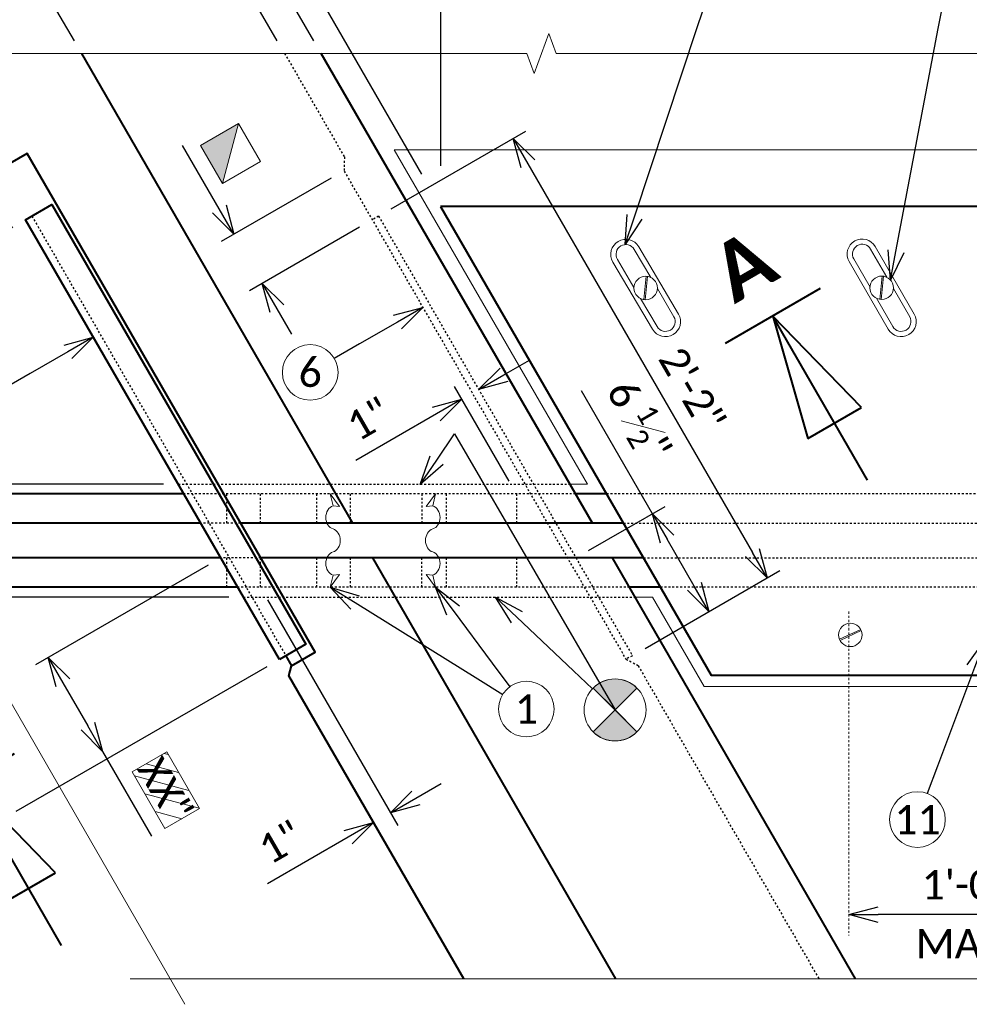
# Model space of a CAD drawing. Header units: metres. Extents: x -138 to 797, y -50 to 519.
# Tile 166 of 256: x -88 to -39, y 361 to 412. Entities that reach past the tile are written whole.
import ezdxf
from ezdxf import colors
from ezdxf.entities.mleader import LeaderData, LeaderLine
from ezdxf.enums import TextEntityAlignment as Align
from ezdxf.math import Vec2, Vec3

# ---------------------------------------------------------------- set-up
doc = ezdxf.new("R2010")
doc.units = ezdxf.units.M
doc.header["$MEASUREMENT"] = 0
doc.linetypes.add('Wisdot2', pattern=[0.125, 0.0625, -0.0625])
doc.linetypes.add('Wisdot4', pattern=[0.28125, 0.125, -0.0625, 0.03125, -0.0625])
for name, color, linetype, lineweight in [('B_ANNO', 7, 'Continuous', 18), ('B_ANNO_BREAK', 7, 'Continuous', 18), ('B_ANNO_DIM', 7, 'Continuous', 18), ('B_ANNO_SYMB', 7, 'Continuous', 18), ('B_ANNO_TEXT', 7, 'Continuous', 18), ('B_CNTR', 1, 'Wisdot4', 18), ('B_DETAIL', 7, 'Continuous', 18), ('B_DETAIL_HIDDEN', 7, 'Wisdot2', 25), ('B_DETAIL_OBJ', 7, 'Continuous', 40)]:
    doc.layers.add(name, color=color, linetype=linetype, lineweight=lineweight)
doc.layers.add('B_ANNO_DESIGN_NOTES', color=1, linetype='Continuous', lineweight=18, true_color=0xff0000)
doc.styles.add('Annotative', font='calibri.ttf', dxfattribs={"height": 0.0625})
doc.styles.get("Standard").update_dxf_attribs({"font": 'calibri.ttf'})
doc.styles.add('Title', font='calibrib.ttf', dxfattribs={"height": 0.125})
doc.dimstyles.new('Annotative', dxfattribs={"dimscale": 0, "dimtxt": 0.0625, "dimasz": 0.0625, "dimexe": 0.03125, "dimexo": 0.03125, "dimgap": 0.03125, "dimtad": 1, "dimdec": 3, "dimzin": 3, "dimdsep": 46, "dimlunit": 4, "dimtxsty": 'Standard', "dimblk": 'OPEN30', "dimcen": 0.03125, "dimaunit": 1, "dimadec": 0, "dimazin": 3, "dimtfac": 0.75, "dimtdec": 3, "dimtofl": 0, "dimtmove": 0, "dimatfit": 3, "dimldrblk": 'OPEN30', "dimfxl": 1, "dimtfill": 1, "dimfrac": 1, "dimtolj": 1, "dimtzin": 0, "dimarcsym": 0})

# ---------------------------------------------------------------- blocks, each defined once
blk = doc.blocks.new('_Open30')
at = {"color": 0, "linetype": 'ByBlock', "lineweight": -2}
for p, q in [((-1, 0.268), (0, 0)), ((0, 0), (-1, -0.268)), ((0, 0), (-1, 0))]:
    blk.add_line(p, q, dxfattribs=at)
blk = doc.blocks.new('*D749')
at = {"layer": 'B_ANNO_DIM', "color": 0, "lineweight": -2, "transparency": 16777216}
for p, q in [((39.852, 143.773), (33.008, 155.627)), ((25.477, 150.412), (32.084, 154.227)), ((27.578, 143.773), (23.803, 150.312))]:
    blk.add_line(p, q, dxfattribs=at)
at = {"layer": 'Defpoints', "color": 0, "transparency": 16777216}
for p in [(33.383, 154.977), (27.953, 143.124), (40.227, 143.124)]:
    blk.add_point(p, dxfattribs=at)
at = {"layer": 'B_ANNO_DIM', "color": 0, "lineweight": -2, "transparency": 16777216, "xscale": 1.5, "yscale": 1.5, "zscale": 1.5}
for p, rotation in [((33.383, 154.977), 29.99999999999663), ((24.178, 149.662), 209.9999999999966)]:
    blk.add_blockref('_Open30', p, dxfattribs=dict(at, rotation=rotation))
at = {"layer": 'B_ANNO_DIM', "color": 0, "transparency": 16777216, "insert": (27.828, 153.97), "char_height": 1.5, "attachment_point": 5, "rotation": 30, "bg_fill": 3, "box_fill_scale": 1.25, "bg_fill_color": 256, "bg_fill_true_color": 13158600, "bg_fill_transparency": 0}
blk.add_mtext('\\A1;10{\\H0.75x;\\S5#8;}"', dxfattribs=at)
blk = doc.blocks.new('joint seal - plan at sidewalk')
at = {"layer": 'B_DETAIL'}
for p, q in [((0.336, 1.743), (-0.144, 2.386)), ((-0.144, 2.386), (0, 1.772)), ((0, 1.772), (0.336, 1.743)), ((0.336, -1.742), (-0.144, -2.385)), ((-0.144, -2.385), (0, -1.771)), ((0, -1.771), (0.336, -1.742))]:
    blk.add_line(p, q, dxfattribs=at)
for centre, major_axis in [((0.115, 1.181), (0, -0.607)), ((-0.113, 0.001), (0, 0.607)), ((0.115, -1.18), (0, -0.607))]:
    blk.add_ellipse(centre, major_axis=major_axis, ratio=0.8, start_param=3.377909, end_param=6.046869, dxfattribs=at)
blk = doc.blocks.new('*D5722')
at = {"layer": 'B_ANNO_DIM', "color": 0, "lineweight": -2, "transparency": 16777216}
for p, q in [((34.999, 135.162), (33.124, 138.409)), ((40.736, 136.742), (35.1, 133.488)), ((42.189, 134.226), (36.552, 130.972)), ((37.952, 130.048), (38.702, 128.749))]:
    blk.add_line(p, q, dxfattribs=at)
at = {"layer": 'Defpoints', "color": 0, "transparency": 16777216}
for p in [(41.385, 137.117), (42.838, 134.601), (37.202, 131.347)]:
    blk.add_point(p, dxfattribs=at)
at = {"layer": 'B_ANNO_DIM', "color": 0, "lineweight": -2, "transparency": 16777216, "xscale": 1.5, "yscale": 1.5, "zscale": 1.5}
for p, rotation in [((35.749, 133.863), 299.9999999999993), ((37.202, 131.347), 119.9999999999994)]:
    blk.add_blockref('_Open30', p, dxfattribs=dict(at, rotation=rotation))
blk = doc.blocks.new('*D5788')
at = {"layer": 'B_ANNO_DIM', "color": 0, "lineweight": -2, "transparency": 16777216}
for p, q in [((24.43, 134.226), (2.053, 121.307)), ((3.452, 120.383), (14.952, 100.464)), ((37.43, 111.709), (24.577, 104.288)), ((22.154, 102.89), (15.053, 98.79))]:
    blk.add_line(p, q, dxfattribs=at)
at = {"layer": 'Defpoints', "color": 0, "transparency": 16777216}
for p in [(25.079, 134.601), (38.079, 112.084), (15.702, 99.165)]:
    blk.add_point(p, dxfattribs=at)
at = {"layer": 'B_ANNO_DIM', "color": 0, "lineweight": -2, "transparency": 16777216, "xscale": 1.5, "yscale": 1.5, "zscale": 1.5}
for p, rotation in [((2.702, 121.682), 119.9999999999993), ((15.702, 99.165), 299.9999999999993)]:
    blk.add_blockref('_Open30', p, dxfattribs=dict(at, rotation=rotation))
at = {"layer": 'B_ANNO_DIM', "color": 0, "transparency": 16777216, "insert": (10.508, 111.177), "char_height": 1.5, "attachment_point": 5, "rotation": 300, "bg_fill": 3, "box_fill_scale": 1.25, "bg_fill_color": 256, "bg_fill_true_color": 13158600, "bg_fill_transparency": 0}
blk.add_mtext('\\A1;2\'-2"', dxfattribs=at)
blk = doc.blocks.new('*U64')
at = {"layer": 'B_ANNO', "lineweight": 40}
for p, q in [((-1.404, -1.5), (1.404, -1.5)), ((-0.79125, -4.665), (0, -1.5)), ((0, -6.353), (0, -1.5)), ((0, -1.5), (0.79125, -4.665)), ((0.79125, -4.665), (-0.79125, -4.665))]:
    blk.add_line(p, q, dxfattribs=at)
at = {"style": 'Title'}
blk.add_attdef('A', text='', height=1.5, dxfattribs=at).set_placement((0, 0), align=Align.MIDDLE_CENTER)
blk = doc.blocks.new('*D5815')
at = {"layer": 'B_ANNO_DIM', "color": 0, "lineweight": -2, "transparency": 16777216}
for p, q in [((34.431, 116.903), (25.594, 111.801)), ((26.994, 110.877), (28.268, 108.67)), ((29.018, 107.371), (31.53, 103.02))]:
    blk.add_line(p, q, dxfattribs=at)
at = {"layer": 'Defpoints', "color": 0, "transparency": 16777216}
for p in [(35.081, 117.278), (29.018, 107.371), (29.018, 107.371)]:
    blk.add_point(p, dxfattribs=at)
at = {"layer": 'B_ANNO_DIM', "color": 0, "lineweight": -2, "transparency": 16777216, "xscale": 1.5, "yscale": 1.5, "zscale": 1.5}
for p, rotation in [((26.244, 112.176), 119.9999999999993), ((29.018, 107.371), 299.9999999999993)]:
    blk.add_blockref('_Open30', p, dxfattribs=dict(at, rotation=rotation))
blk = doc.blocks.new('*D5805')
at = {"layer": 'B_ANNO_DIM', "color": 0, "lineweight": -2, "transparency": 16777216}
blk.add_line((77.754, 99.011), (68.754, 99.011), dxfattribs=at)
at = {"layer": 'Defpoints', "color": 0, "transparency": 16777216}
for p in [(67.254, 99.011), (67.254, 99.011), (79.254, 99.011)]:
    blk.add_point(p, dxfattribs=at)
at = {"layer": 'B_ANNO_DIM', "color": 0, "lineweight": -2, "transparency": 16777216, "xscale": 1.5, "yscale": 1.5, "zscale": 1.5, "rotation": 180}
blk.add_blockref('_Open30', (67.254, 99.011), dxfattribs=at)
at = {"layer": 'B_ANNO_DIM', "color": 0, "lineweight": -2, "transparency": 16777216, "xscale": 1.5, "yscale": 1.5, "zscale": 1.5}
blk.add_blockref('_Open30', (79.254, 99.011), dxfattribs=at)
at = {"layer": 'B_ANNO_DIM', "color": 0, "transparency": 16777216, "char_height": 1.5, "attachment_point": 5, "bg_fill": 3, "box_fill_scale": 1.25, "bg_fill_color": 256, "bg_fill_true_color": 13158600, "bg_fill_transparency": 0}
for s, insert in [('\\A1;1\'-0"', (73.254, 100.529)), ('\\A1;MAX.', (73.254, 97.506))]:
    blk.add_mtext(s, dxfattribs=dict(at, insert=insert))
blk = doc.blocks.new('*D5652')
at = {"layer": 'B_ANNO_DIM', "color": 0, "lineweight": -2, "transparency": 16777216}
for p, q in [((13.135, 122.561), (13.135, 124.061)), ((32.147, 121.061), (12.385, 121.061)), ((15.677, 119.061), (12.385, 119.061)), ((13.135, 117.561), (13.135, 112.726))]:
    blk.add_line(p, q, dxfattribs=at)
at = {"layer": 'Defpoints', "color": 0, "transparency": 16777216}
for p in [(32.897, 121.061), (13.135, 119.061), (16.427, 119.061)]:
    blk.add_point(p, dxfattribs=at)
at = {"layer": 'B_ANNO_DIM', "color": 0, "lineweight": -2, "transparency": 16777216, "xscale": 1.5, "yscale": 1.5, "zscale": 1.5}
for p, rotation in [((13.135, 121.061), 270), ((13.135, 119.061), 90)]:
    blk.add_blockref('_Open30', p, dxfattribs=dict(at, rotation=rotation))
at = {"layer": 'B_ANNO_DIM', "color": 0, "transparency": 16777216, "insert": (11.627, 114.393), "char_height": 1.5, "attachment_point": 5, "rotation": 90, "bg_fill": 3, "box_fill_scale": 1.25, "bg_fill_color": 256, "bg_fill_true_color": 13158600, "bg_fill_transparency": 0}
blk.add_mtext('\\A1;2"', dxfattribs=at)
blk = doc.blocks.new('*D5637')
at = {"layer": 'B_ANNO_DIM', "color": 0, "lineweight": -2, "transparency": 16777216}
for p, q in [((16.427, 118.778), (16.427, 120.278)), ((19.292, 117.278), (15.677, 117.278)), ((35.485, 115.278), (15.677, 115.278)), ((16.427, 113.778), (16.427, 108.943))]:
    blk.add_line(p, q, dxfattribs=at)
at = {"layer": 'Defpoints', "color": 0, "transparency": 16777216}
for p in [(16.427, 117.278), (20.042, 117.278), (36.235, 115.278)]:
    blk.add_point(p, dxfattribs=at)
at = {"layer": 'B_ANNO_DIM', "color": 0, "lineweight": -2, "transparency": 16777216, "xscale": 1.5, "yscale": 1.5, "zscale": 1.5}
for p, rotation in [((16.427, 117.278), 270), ((16.427, 115.278), 90)]:
    blk.add_blockref('_Open30', p, dxfattribs=dict(at, rotation=rotation))
at = {"layer": 'B_ANNO_DIM', "color": 0, "transparency": 16777216, "insert": (14.92, 110.61), "char_height": 1.5, "attachment_point": 5, "rotation": 90, "bg_fill": 3, "box_fill_scale": 1.25, "bg_fill_color": 256, "bg_fill_true_color": 13158600, "bg_fill_transparency": 0}
blk.add_mtext('\\A1;2"', dxfattribs=at)
blk = doc.blocks.new('*D5651')
at = {"layer": 'B_ANNO_DIM', "color": 0, "lineweight": -2, "transparency": 16777216}
for p, q in [((46.343, 137.374), (46.343, 151.691)), ((108.044, 136.031), (108.044, 151.691)), ((106.544, 150.941), (47.843, 150.941))]:
    blk.add_line(p, q, dxfattribs=at)
at = {"layer": 'Defpoints', "color": 0, "transparency": 16777216}
for p in [(46.343, 150.941), (46.343, 136.624), (108.044, 135.281)]:
    blk.add_point(p, dxfattribs=at)
at = {"layer": 'B_ANNO_DIM', "color": 0, "lineweight": -2, "transparency": 16777216, "xscale": 1.5, "yscale": 1.5, "zscale": 1.5, "rotation": 180}
blk.add_blockref('_Open30', (46.343, 150.941), dxfattribs=at)
at = {"layer": 'B_ANNO_DIM', "color": 0, "lineweight": -2, "transparency": 16777216, "xscale": 1.5, "yscale": 1.5, "zscale": 1.5}
blk.add_blockref('_Open30', (108.044, 150.941), dxfattribs=at)
blk = doc.blocks.new('*D5711')
at = {"layer": 'B_ANNO_DIM', "color": 0, "lineweight": -2, "transparency": 16777216}
for p, q in [((39.594, 149.97), (43.792, 152.393)), ((45.386, 136.938), (37.92, 149.869)), ((37.975, 143.773), (35.322, 148.369)), ((34.398, 146.97), (33.099, 146.22))]:
    blk.add_line(p, q, dxfattribs=at)
at = {"layer": 'Defpoints', "color": 0, "transparency": 16777216}
for p in [(38.295, 149.22), (38.35, 143.124), (45.761, 136.288)]:
    blk.add_point(p, dxfattribs=at)
at = {"layer": 'B_ANNO_DIM', "color": 0, "lineweight": -2, "transparency": 16777216, "xscale": 1.5, "yscale": 1.5, "zscale": 1.5}
for p, rotation in [((38.295, 149.22), 209.9999999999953), ((35.697, 147.72), 29.99999999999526)]:
    blk.add_blockref('_Open30', p, dxfattribs=dict(at, rotation=rotation))
at = {"layer": 'B_ANNO_DIM', "color": 0, "transparency": 16777216, "insert": (41.583, 152.872), "char_height": 1.5, "attachment_point": 5, "rotation": 30, "bg_fill": 3, "box_fill_scale": 1.25, "bg_fill_color": 256, "bg_fill_true_color": 13158600, "bg_fill_transparency": 0}
blk.add_mtext('\\A1;3"', dxfattribs=at)
blk = doc.blocks.new('circle half diag solid')
at = {"layer": 'B_ANNO_SYMB'}
h = blk.add_hatch(color=256, dxfattribs=at)
h.dxf.hatch_style = 1
h.paths.add_polyline_path([(1.123, 1.123), (1.123, 1.124, 0.414216), (-1.123, 1.124), (-1.123, 1.123), (0, 0)])
h.paths.add_polyline_path([(0, 0), (-1.122, -1.122, 0.413943), (1.122, -1.122)])
for p, q in [((-1.123, 1.123), (1.123, -1.123)), ((1.123, 1.123), (-1.123, -1.123))]:
    blk.add_line(p, q, dxfattribs=at)
at = {"layer": 'B_ANNO_SYMB', "flags": 128}
for points in [[(0, 0), (1.123, 1.123), (1.123, 1.124, 0.414216), (-1.123, 1.124), (-1.123, 1.123), (0, 0)], [(1.123, -1.123), (0, 0), (-1.123, -1.123), (-1.123, -1.122, 0.414211), (1.123, -1.123)]]:
    blk.add_lwpolyline(points, format="xyb", dxfattribs=at)
at = {"layer": 'B_ANNO_SYMB'}
blk.add_circle((0, 0.001), 1.588, dxfattribs=at)
blk = doc.blocks.new('*D5781')
at = {"layer": 'B_ANNO_DIM', "color": 0, "lineweight": -2, "transparency": 16777216}
for p, q in [((37.472, 115.14), (44.148, 103.576)), ((45.072, 104.976), (46.371, 105.726)), ((41.607, 102.975), (37.48, 100.592))]:
    blk.add_line(p, q, dxfattribs=at)
at = {"layer": 'Defpoints', "color": 0, "transparency": 16777216}
for p in [(37.097, 115.79), (42.906, 103.725), (42.906, 103.725)]:
    blk.add_point(p, dxfattribs=at)
at = {"layer": 'B_ANNO_DIM', "color": 0, "lineweight": -2, "transparency": 16777216, "xscale": 1.5, "yscale": 1.5, "zscale": 1.5}
for p, rotation in [((43.773, 104.226), 209.9999999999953), ((42.906, 103.725), 29.99999999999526)]:
    blk.add_blockref('_Open30', p, dxfattribs=dict(at, rotation=rotation))
at = {"layer": 'B_ANNO_DIM', "color": 0, "transparency": 16777216, "insert": (38.143, 102.709), "char_height": 1.5, "attachment_point": 5, "rotation": 30, "bg_fill": 3, "box_fill_scale": 1.25, "bg_fill_color": 256, "bg_fill_true_color": 13158600, "bg_fill_transparency": 0}
blk.add_mtext('\\A1;1"', dxfattribs=at)
blk = doc.blocks.new('screw head with slot - plan at sidewlak')
at = {"layer": 'B_DETAIL'}
for p, q in [((-0.77, -2), (-0.77, 2)), ((-0.5, 0.332), (-0.5, 2)), ((0.5, 2), (0.5, 0.332)), ((0.77, 2), (0.77, -2)), ((0.321, 0.508), (-0.379, -0.466)), ((0.379, 0.466), (-0.321, -0.508)), ((-0.5, -2), (-0.5, -0.336)), ((0.5, -0.332), (0.5, -2))]:
    blk.add_line(p, q, dxfattribs=at)
blk.add_circle((0, 0), 0.6, dxfattribs=at)
for centre, radius, start, end in [((0, 2), 0.77, 0, 179.9982), ((0, 2), 0.5, 0, 179.9982), ((0, -2), 0.77, 180, 0), ((0, -2), 0.5, 180, 0)]:
    blk.add_arc(centre, radius, start, end, dxfattribs=at)
blk = doc.blocks.new('screw head - plan at sidewlak')
at = {"layer": 'B_DETAIL'}
for p, q in [((0.467, -0.379), (-0.507, 0.321)), ((0.509, -0.321), (-0.465, 0.379))]:
    blk.add_line(p, q, dxfattribs=at)
blk.add_circle((0.001, 0), 0.6, dxfattribs=at)
blk = doc.blocks.new('*D5764')
at = {"layer": 'B_ANNO_DIM', "color": 0, "lineweight": -2, "transparency": 16777216}
for p, q in [((49.587, 126.661), (50.886, 127.411)), ((49.845, 121.21), (47.045, 126.059)), ((46.121, 124.66), (41.995, 122.277))]:
    blk.add_line(p, q, dxfattribs=at)
at = {"layer": 'Defpoints', "color": 0, "transparency": 16777216}
for p in [(48.288, 125.911), (47.42, 125.41), (50.22, 120.561)]:
    blk.add_point(p, dxfattribs=at)
at = {"layer": 'B_ANNO_DIM', "color": 0, "lineweight": -2, "transparency": 16777216, "xscale": 1.5, "yscale": 1.5, "zscale": 1.5}
for p, rotation in [((48.288, 125.911), 209.9999999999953), ((47.42, 125.41), 29.99999999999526)]:
    blk.add_blockref('_Open30', p, dxfattribs=dict(at, rotation=rotation))
at = {"layer": 'B_ANNO_DIM', "color": 0, "transparency": 16777216, "insert": (42.658, 124.394), "char_height": 1.5, "attachment_point": 5, "rotation": 30, "bg_fill": 3, "box_fill_scale": 1.25, "bg_fill_color": 256, "bg_fill_true_color": 13158600, "bg_fill_transparency": 0}
blk.add_mtext('\\A1;1"', dxfattribs=at)
blk = doc.blocks.new('square half solid')
at = {"layer": 'B_ANNO_SYMB'}
blk.add_hatch(color=256, dxfattribs=at).paths.add_polyline_path([(-1.125, 1.125), (1.125, -1.125), (-1.125, -1.125)])
at = {"layer": 'B_ANNO_SYMB', "flags": 128}
for points in [[(-1.125, -1.125), (1.125, -1.125), (1.125, 1.125), (-1.125, 1.125), (-1.125, -1.125)], [(-1.125, 1.125), (1.125, -1.125), (-1.125, -1.125), (-1.125, 1.125)]]:
    blk.add_lwpolyline(points, dxfattribs=at)
blk = doc.blocks.new('*D5624')
at = {"layer": 'B_ANNO_DIM', "color": 0, "lineweight": -2, "transparency": 16777216}
for p, q in [((43.812, 135.163), (50.713, 139.147)), ((50.814, 137.473), (62.314, 117.555)), ((56.812, 112.647), (63.713, 116.631))]:
    blk.add_line(p, q, dxfattribs=at)
at = {"layer": 'Defpoints', "color": 0, "transparency": 16777216}
for p in [(43.163, 134.788), (63.064, 116.256), (56.163, 112.272)]:
    blk.add_point(p, dxfattribs=at)
at = {"layer": 'B_ANNO_DIM', "color": 0, "lineweight": -2, "transparency": 16777216, "xscale": 1.5, "yscale": 1.5, "zscale": 1.5}
for p, rotation in [((50.064, 138.772), 119.9999999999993), ((63.064, 116.256), 299.9999999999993)]:
    blk.add_blockref('_Open30', p, dxfattribs=dict(at, rotation=rotation))
at = {"layer": 'B_ANNO_DIM', "color": 0, "transparency": 16777216, "insert": (59.234, 125.904), "char_height": 1.5, "attachment_point": 5, "rotation": 300, "bg_fill": 3, "box_fill_scale": 1.25, "bg_fill_color": 256, "bg_fill_true_color": 13158600, "bg_fill_transparency": 0}
blk.add_mtext('\\A1;2\'-2"', dxfattribs=at)
blk = doc.blocks.new('*D5830')
at = {"layer": 'B_ANNO_DIM', "color": 0, "lineweight": -2, "transparency": 16777216}
for p, q in [((57.195, 119.543), (53.564, 125.833)), ((53.922, 117.653), (57.845, 119.918)), ((59.335, 115.835), (57.945, 118.243))]:
    blk.add_line(p, q, dxfattribs=at)
at = {"layer": 'Defpoints', "color": 0, "transparency": 16777216}
for p in [(53.273, 117.278), (60.085, 114.536), (60.085, 114.536)]:
    blk.add_point(p, dxfattribs=at)
at = {"layer": 'B_ANNO_DIM', "color": 0, "lineweight": -2, "transparency": 16777216, "xscale": 1.5, "yscale": 1.5, "zscale": 1.5}
for p, rotation in [((57.195, 119.543), 119.9999999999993), ((60.085, 114.536), 299.9999999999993)]:
    blk.add_blockref('_Open30', p, dxfattribs=dict(at, rotation=rotation))
at = {"layer": 'B_ANNO_DIM', "color": 0, "transparency": 16777216, "insert": (56.524, 124.34), "char_height": 1.5, "attachment_point": 5, "rotation": 300, "bg_fill": 3, "box_fill_scale": 1.25, "bg_fill_color": 256, "bg_fill_true_color": 13158600, "bg_fill_transparency": 0}
blk.add_mtext('\\A1;6 {\\H0.7x;\\S1#2;}"', dxfattribs=at)
blk = doc.blocks.new('*U739')
at = {"layer": 'B_DETAIL_OBJ'}
for p, q in [((41.8454, 119.0608), (27.9527, 143.1237)), ((55.3231, 95.7167), (42.8748, 117.2778))]:
    blk.add_line(p, q, dxfattribs=at)
at = {"layer": 'B_ANNO_DIM'}
dim = blk.add_linear_dim(base=(33.3831, 154.9772), p1=(27.9527, 143.1237), p2=(40.2268, 143.1237), angle=30, dimstyle='Annotative', dxfattribs=at)
dim.commit()
dim.dimension.update_dxf_attribs({"geometry": '*D749', "text_midpoint": (27.8276, 153.97)})
blk = doc.blocks.new('*U5621')
at = {"layer": 'B_ANNO_BREAK', "flags": 128}
for points in [[(117.7407, 143.1237), (91.0458, 143.1237), (90.6705, 144.1547), (89.9201, 142.0928), (89.5448, 143.1237), (52.2637, 143.1237), (51.8885, 144.1547), (51.138, 142.0928), (50.7628, 143.1237), (3.945, 143.1237)], [(33.2437, 94.4117), (19.8807, 117.557), (20.5859, 118.3975), (18.425, 118.0165), (19.1302, 118.8569), (4.67, 143.9714)], [(140.8204, 95.7167), (118.3799, 95.7167), (118.0047, 96.7476), (117.2542, 94.6858), (116.879, 95.7167), (79.5978, 95.7167), (79.2226, 96.7476), (78.4721, 94.6858), (78.0969, 95.7167), (30.4364, 95.7167)]]:
    blk.add_lwpolyline(points, dxfattribs=at)
at = {"layer": 'B_ANNO_SYMB'}
for centre in [(50.7321, 109.5386), (70.7694, 103.8762)]:
    blk.add_circle(centre, 1.4255, dxfattribs=at)
at = {"layer": 'B_CNTR'}
blk.add_line((67.2543, 114.5409), (67.2543, 97.9392), dxfattribs=at)
at = {"layer": 'B_DETAIL', "flags": 128}
for points in [[(52.9648, 121.0608), (53.8597, 121.0608), (43.9672, 138.1951), (107.054, 138.1951), (117.2351, 120.5608)], [(56.3036, 115.2778), (57.1985, 115.2778), (59.8474, 110.6898), (122.9342, 110.6898), (119.9966, 115.7778)]]:
    blk.add_lwpolyline(points, dxfattribs=at)
at = {"layer": 'B_DETAIL_HIDDEN'}
for p, q in [((38.3504, 143.1237), (41.4102, 137.824)), ((41.4002, 137.0913), (55.8381, 112.0841)), ((25.4048, 134.7888), (38.4048, 112.2721)), ((43.1628, 134.7883), (42.8381, 134.6008)), ((43.1628, 134.7883), (56.1628, 112.2716)), ((32.8965, 121.0608), (52.9648, 121.0608)), ((116.5423, 120.5608), (54.8412, 120.5608)), ((55.7072, 119.0608), (117.4083, 119.0608)), ((56.7366, 117.2778), (118.4377, 117.2778)), ((119.3093, 115.7778), (57.6027, 115.7778)), ((36.2353, 115.2778), (56.3036, 115.2778)), ((56.1628, 112.2716), (55.8381, 112.0841)), ((56.4628, 111.752), (55.8381, 112.0841)), ((56.4628, 111.752), (65.7208, 95.7167))]:
    blk.add_line(p, q, dxfattribs=at)
at = {"layer": 'B_DETAIL_HIDDEN', "ltscale": 0.75}
for p, q in [((53.2535, 120.5608), (33.1852, 120.5608)), ((56.0219, 115.7778), (35.9466, 115.7778))]:
    blk.add_line(p, q, dxfattribs=at)
at = {"layer": 'B_DETAIL_HIDDEN', "ltscale": 0.5}
for p, q in [((35.3657, 120.5608), (35.3657, 119.0608)), ((37.0967, 120.5608), (37.0967, 119.0608)), ((39.9827, 120.5608), (39.9827, 119.0608)), ((41.7157, 119.0608), (41.7157, 120.5608)), ((45.3858, 120.5608), (45.3858, 119.0608)), ((46.6285, 120.5608), (46.6285, 119.0608)), ((50.2201, 120.5608), (50.2201, 119.0608)), ((38.2207, 119.0608), (40.2622, 119.0608)), ((39.2501, 117.2778), (41.2916, 117.2778)), ((45.3858, 115.7778), (45.3858, 117.2778)), ((46.6285, 117.2778), (46.6285, 115.7778)), ((50.2201, 117.2778), (50.2201, 115.7778))]:
    blk.add_line(p, q, dxfattribs=at)
at = {"layer": 'B_DETAIL_HIDDEN', "ltscale": 0.45}
for p, q in [((35.3657, 117.2778), (35.3657, 115.7898)), ((37.0967, 117.2778), (37.0967, 115.7898)), ((39.9827, 117.2778), (39.9827, 115.7898)), ((41.7157, 115.7898), (41.7157, 117.2778))]:
    blk.add_line(p, q, dxfattribs=at)
at = {"layer": 'B_DETAIL_OBJ'}
for p, q in [((54.1195, 119.0608), (40.2268, 143.1237)), ((33.1852, 120.5608), (18.1492, 120.5608)), ((54.8412, 120.5608), (53.2535, 120.5608)), ((34.0512, 119.0608), (19.0128, 119.0608)), ((55.7072, 119.0608), (36.0927, 119.0608)), ((35.0806, 117.2778), (20.0419, 117.2778)), ((56.7366, 117.2778), (37.1221, 117.2778)), ((67.5972, 95.7167), (55.1489, 117.2778)), ((35.9466, 115.7778), (20.9079, 115.7778)), ((57.6027, 115.7778), (56.0149, 115.7778)), ((38.4039, 112.2716), (38.7039, 111.752))]:
    blk.add_line(p, q, dxfattribs=at)
at = {"layer": 'B_DETAIL_OBJ', "flags": 128}
blk.add_lwpolyline([(47.5289, 95.7167), (38.5667, 111.2398), (38.7039, 111.752), (39.9103, 112.4485), (25.1576, 138.0009), (23.9513, 137.3044), (23.439, 137.4416), (20.1585, 143.1237)], dxfattribs=at)
for points in [[(38.0792, 112.0841), (25.0792, 134.6008), (26.4302, 135.3808), (39.4302, 112.8641)], [(46.3426, 135.2807), (60.199, 111.2807), (121.9002, 111.2807), (108.0438, 135.2807)]]:
    blk.add_lwpolyline(points, close=True, dxfattribs=at)
at = {"color": 7, "linetype": 'Continuous', "lineweight": 18}
for name, p, rotation in [('screw head with slot - plan at sidewlak', (56.8435, 131.1086), 210.5410920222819), ('screw head with slot - plan at sidewlak', (68.9363, 131.1195), 210.0000000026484), ('joint seal - plan at sidewalk', (45.9386, 118.1758), 180), ('screw head - plan at sidewlak', (67.3302, 113.3365), 240.541092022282)]:
    blk.add_blockref(name, p, dxfattribs=dict(at, rotation=rotation))
at = {"color": 7, "linetype": 'Continuous', "lineweight": 18, "xscale": -1, "rotation": 180}
blk.add_blockref('joint seal - plan at sidewalk', (40.8301, 118.1758), dxfattribs=at)
at = {"xscale": -1}
blk.add_blockref('circle half diag solid', (55.276, 109.4906), dxfattribs=at)
at = {"layer": 'B_ANNO_DIM'}
ref = blk.add_blockref('*U64', (61.8556, 132.2695), dxfattribs=dict(at, xscale=-2, yscale=2, zscale=2, rotation=30.02196406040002))
ref.add_attrib('A', 'A', dxfattribs={"layer": '0', "height": 3, "rotation": 30.02196, "style": 'Title'}).set_placement((61.8536, 132.2684), align=Align.MIDDLE_CENTER)
at = {"layer": 'B_ANNO_TEXT', "char_height": 1.5, "width": 3.563823, "attachment_point": 5, "style": 'Annotative'}
for s, insert in [('6', (39.6585, 126.7852)), ('1', (50.7321, 109.5386)), ('11', (70.7694, 103.8762))]:
    blk.add_mtext(s, dxfattribs=dict(at, insert=insert))
at = {"layer": 'B_ANNO_TEXT', "style": 'Annotative'}
blk.add_attdef('DIM8', text='', height=1.5, dxfattribs=at).set_placement((182.277, 126.1044), align=Align.MIDDLE_CENTER)
at = {"layer": 'B_ANNO_DIM'}
dim = blk.add_linear_dim(base=(46.3426, 150.9407), p1=(108.0438, 135.2807), p2=(46.3426, 136.6242), angle=180, text=' ', dimstyle='Annotative', dxfattribs=at)
dim.commit()
dim.dimension.update_dxf_attribs({"geometry": '*D5651', "text_midpoint": (77.1932, 150.9407)})
dim = blk.add_linear_dim(base=(37.2017, 131.3467), p1=(41.3854, 137.1169), p2=(42.8381, 134.6008), angle=120, text=' ', dimstyle='Annotative', dxfattribs=at)
dim.commit()
dim.dimension.update_dxf_attribs({"geometry": '*D5722', "text_midpoint": (33.4991, 137.7599), "dimtype": 160})
ml = blk.add_multileader_mtext('Standard', dxfattribs=at)
ml.set_content('', color=256)
ml.set_leader_properties()
ml.set_arrow_properties(name='OPEN30')
ml.build(insert=Vec2(0, 0))
ml.multileader.update_dxf_attribs({"text_right_attachment_type": 3, "dogleg_length": 0.0625, "arrow_head_size": 1.5, "scale": 24})
ctx = ml.context
ctx.base_point, ctx.scale, ctx.char_height, ctx.arrow_head_size, ctx.landing_gap_size, ctx.plane_origin, ctx.plane_x_axis, ctx.plane_y_axis = Vec3(60.4487, 147.3507), 24, 1.5, 1.5, 0.75, Vec3(58.4093, 141.2022), Vec3(-0.3148326, -0.9491472), Vec3(0.9491472, -0.3148326)
ctx.right_attachment = 3
notes = []
notes.append((ctx, [(0, (1, 1, 0), (59.5042, 144.5032), (0.3148326, 0.9491472), 1.5, [(0, [(55.7983, 133.3307), (59.5042, 144.5032), (59.5042, 144.5032)], 0, [])])]))
ctx.mtext.insert, ctx.mtext.text_direction, ctx.mtext.rotation, ctx.mtext.flow_direction = Vec3(60.9245, 146.4027), Vec3(-0.3148326, -0.9491472), 4.3921087, 5
ml = blk.add_multileader_mtext('Standard', dxfattribs=at)
ml.set_content('', color=256)
ml.set_leader_properties()
ml.set_arrow_properties(name='OPEN30')
ml.build(insert=Vec2(0, 0))
ml.multileader.update_dxf_attribs({"text_right_attachment_type": 3, "dogleg_length": 0.0625, "arrow_head_size": 1.5, "scale": 24})
ctx = ml.context
ctx.base_point, ctx.scale, ctx.char_height, ctx.arrow_head_size, ctx.landing_gap_size, ctx.plane_origin, ctx.plane_x_axis, ctx.plane_y_axis = Vec3(72.3941, 147.3531), 24, 1.5, 1.5, 0.75, Vec3(71.1867, 140.9888), Vec3(-0.1863822, -0.9824773), Vec3(0.9824773, -0.1863822)
ctx.right_attachment = 3
notes.append((ctx, [(0, (1, 1, 0), (71.8349, 144.4057), (0.1863822, 0.9824773), 1.5, [(0, [(69.3891, 131.5132), (71.8349, 144.4057), (71.8349, 144.4057)], 0, [])])]))
ctx.mtext.insert, ctx.mtext.text_direction, ctx.mtext.rotation, ctx.mtext.flow_direction = Vec3(72.9911, 146.4765), Vec3(-0.1863822, -0.9824773), 4.5249105, 5
ml = blk.add_multileader_mtext('Standard', dxfattribs=at)
ml.set_content('', color=256)
ml.set_leader_properties()
ml.set_arrow_properties(name='OPEN30')
ml.build(insert=Vec2(0, 0))
ml.multileader.update_dxf_attribs({"text_right_attachment_type": 3, "dogleg_length": 0.0625, "arrow_head_size": 1.5, "scale": 24})
ctx = ml.context
ctx.base_point, ctx.scale, ctx.char_height, ctx.arrow_head_size, ctx.landing_gap_size, ctx.plane_origin, ctx.plane_x_axis, ctx.plane_y_axis = Vec3(40.893, 127.498), 24, 1.5, 1.5, 0.75, Vec3(45.204, 129.9869), Vec3(-0.8660254, -0.5), Vec3(0.5, -0.8660254)
ctx.right_attachment = 3
notes.append((ctx, [(0, (1, 1, 0), (42.192, 128.248), (-0.8660254, -0.5), 1.5, [(0, [(45.4274, 130.1159), (42.192, 128.248), (42.192, 128.248)], 0, [])])]))
ctx.mtext.insert, ctx.mtext.text_direction, ctx.mtext.rotation, ctx.mtext.flow_direction = Vec3(39.8685, 127.7725), Vec3(0.8660254, 0.5), 0.5235988, 5
ml = blk.add_multileader_mtext('Standard', dxfattribs=at)
ml.set_content('', color=256)
ml.set_leader_properties()
ml.set_arrow_properties(name='OPEN30')
ml.build(insert=Vec2(0, 0))
ml.multileader.update_dxf_attribs({"text_right_attachment_type": 3, "dogleg_length": 0.0625, "arrow_head_size": 1.5, "scale": 24})
ctx = ml.context
ctx.base_point, ctx.scale, ctx.char_height, ctx.arrow_head_size, ctx.landing_gap_size, ctx.plane_origin, ctx.plane_x_axis, ctx.plane_y_axis = Vec3(55.276, 109.4906), 24, 1.5, 1.5, 0.75, Vec3(49.877, 114.5105), Vec3(0.5022156, -0.8647424), Vec3(0.8647424, 0.5022156)
ctx.right_attachment = 3
notes.append((ctx, [(0, (1, 1, 0), (47.0557, 123.6448), (0.5022156, -0.8647424), 16.368, [(0, [(45.3009, 121.0427), (47.0557, 123.6448), (47.0557, 123.6448)], 0, [])])]))
ctx.mtext.insert, ctx.mtext.text_direction, ctx.mtext.rotation, ctx.mtext.flow_direction = Vec3(56.3012, 109.2187), Vec3(0.5022156, -0.8647424), 5.238548, 5
ml = blk.add_multileader_mtext('Standard', dxfattribs=at)
ml.set_content('', color=256)
ml.set_leader_properties()
ml.set_arrow_properties(name='OPEN30')
ml.build(insert=Vec2(0, 0))
ml.multileader.update_dxf_attribs({"text_right_attachment_type": 3, "dogleg_length": 0.0625, "arrow_head_size": 1.5, "scale": 24})
ctx = ml.context
ctx.base_point, ctx.scale, ctx.char_height, ctx.arrow_head_size, ctx.landing_gap_size, ctx.plane_origin, ctx.plane_x_axis, ctx.plane_y_axis = Vec3(49.5218, 110.2917), 24, 1.5, 1.5, 0.75, Vec3(45.2954, 112.9217), Vec3(0.8490438, -0.5283224), Vec3(0.5283224, 0.8490438)
ctx.right_attachment = 3
notes.append((ctx, [(0, (1, 1, 0), (48.2482, 111.0842), (0.8490438, -0.5283224), 1.5, [(0, [(40.6861, 115.7898), (48.2482, 111.0842), (48.2482, 111.0842)], 0, [])])]))
ctx.mtext.insert, ctx.mtext.text_direction, ctx.mtext.rotation, ctx.mtext.flow_direction = Vec3(49.7623, 109.2587), Vec3(-0.8490438, 0.5283224), 2.5849692, 5
ml = blk.add_multileader_mtext('Standard', dxfattribs=at)
ml.set_content('', color=256)
ml.set_leader_properties()
ml.set_arrow_properties(name='OPEN30')
ml.build(insert=Vec2(0, 0))
ml.multileader.update_dxf_attribs({"text_right_attachment_type": 3, "dogleg_length": 0.0625, "arrow_head_size": 1.5, "scale": 24})
ctx = ml.context
ctx.base_point, ctx.scale, ctx.char_height, ctx.arrow_head_size, ctx.landing_gap_size, ctx.plane_origin, ctx.plane_x_axis, ctx.plane_y_axis = Vec3(50.7766, 109.4789), 24, 1.5, 1.5, 0.75, Vec3(46.9106, 114.6766), Vec3(-0.596803, 0.8023878), Vec3(-0.8023878, -0.596803)
ctx.right_attachment = 3
notes.append((ctx, [(0, (1, 1, 0), (48.9862, 111.886), (0.596803, -0.8023878), 1.5, [(0, [(46.0826, 115.7898), (48.9862, 111.886), (48.9862, 111.886)], 0, [])])]))
ctx.mtext.insert, ctx.mtext.text_direction, ctx.mtext.rotation, ctx.mtext.flow_direction = Vec3(49.7272, 109.633), Vec3(-0.596803, 0.8023878), 2.2103072, 5
ml = blk.add_multileader_mtext('Standard', dxfattribs=at)
ml.set_content('', color=256)
ml.set_leader_properties()
ml.set_arrow_properties(name='OPEN30')
ml.build(insert=Vec2(0, 0))
ml.multileader.update_dxf_attribs({"text_right_attachment_type": 3, "dogleg_length": 0.0625, "arrow_head_size": 1.5, "scale": 24})
ctx = ml.context
ctx.base_point, ctx.scale, ctx.char_height, ctx.arrow_head_size, ctx.landing_gap_size, ctx.plane_origin, ctx.plane_x_axis, ctx.plane_y_axis = Vec3(54.1218, 110.5823), 24, 1.5, 1.5, 0.75, Vec3(50.6211, 113.8886), Vec3(0.7270142, -0.6866224), Vec3(0.6866224, 0.7270142)
ctx.right_attachment = 3
notes.append((ctx, [(0, (1, 1, 0), (53.1495, 111.5006), (0.7270142, -0.6866224), 1.3374, [(0, [(49.1574, 115.2778), (53.1495, 111.5006), (53.1495, 111.5006)], 0, [])])]))
ctx.mtext.insert, ctx.mtext.text_direction, ctx.mtext.rotation, ctx.mtext.flow_direction = Vec3(55.182, 110.6126), Vec3(0.7270142, -0.6866224), 5.5263524, 5
ml = blk.add_multileader_mtext('Standard', dxfattribs=at)
ml.set_content('', color=256)
ml.set_leader_properties()
ml.set_arrow_properties(name='OPEN30')
ml.build(insert=Vec2(0, 0))
ml.multileader.update_dxf_attribs({"text_right_attachment_type": 3, "dogleg_length": 0.0625, "arrow_head_size": 1.5, "scale": 24})
ctx = ml.context
ctx.base_point, ctx.scale, ctx.char_height, ctx.arrow_head_size, ctx.landing_gap_size, ctx.plane_origin, ctx.plane_x_axis, ctx.plane_y_axis = Vec3(70.7433, 103.8064), 24, 1.5, 1.5, 0.75, Vec3(73.0158, 109.8726), Vec3(0.3508073, 0.9364477), Vec3(-0.9364477, 0.3508073)
ctx.right_attachment = 3
notes.append((ctx, [(0, (1, 1, 0), (71.7957, 106.6158), (-0.3508073, -0.9364477), 1.5, [(0, [(74.2136, 113.0702), (71.7957, 106.6158), (71.7957, 106.6158)], 0, [])])]))
ctx.mtext.insert, ctx.mtext.text_direction, ctx.mtext.rotation, ctx.mtext.flow_direction = Vec3(70.304, 104.7719), Vec3(0.3508073, 0.9364477), 1.2123632, 5
for ctx, leaders in notes:
    for number, flags, end, landing, length, lines in leaders:
        leader = LeaderData()
        leader.index, (leader.has_last_leader_line, leader.has_dogleg_vector, leader.attachment_direction) = number, flags
        leader.last_leader_point, leader.dogleg_vector, leader.dogleg_length = Vec3(end), Vec3(landing), length
        for number, points, colour, breaks in lines:
            line = LeaderLine()
            line.index, line.vertices, line.color, line.breaks = number, Vec3.list(points), colors.encode_raw_color(colour), breaks
            leader.lines.append(line)
        ctx.leaders.append(leader)
dim = blk.add_linear_dim(base=(38.295, 149.2196), p1=(38.3504, 143.1237), p2=(45.7609, 136.2883), angle=30, dimstyle='Annotative', dxfattribs=at)
dim.commit()
dim.dimension.update_dxf_attribs({"geometry": '*D5711', "text_midpoint": (42.3425, 151.5565), "dimtype": 160})
dim = blk.add_linear_dim(base=(15.7024, 99.1649), p1=(25.0792, 134.6008), p2=(38.0792, 112.0841), angle=300, dimstyle='Annotative', dxfattribs=at)
dim.commit()
dim.dimension.update_dxf_attribs({"geometry": '*D5788', "text_midpoint": (10.5079, 111.177)})
dim = blk.add_linear_dim(base=(67.2543, 99.0108), p1=(79.2543, 99.0108), p2=(67.2543, 99.0108), angle=180, text='<>\\XMAX.', dimstyle='Annotative', dxfattribs=at)
dim.commit()
dim.dimension.update_dxf_attribs({"geometry": '*D5805', "text_midpoint": (73.2543, 99.0108)})
at = {"layer": 'B_ANNO_DESIGN_NOTES'}
h = blk.add_hatch(dxfattribs=at)
h.set_pattern_fill('ANSI31', color=256, scale=6, angle=-60)
h.set_pattern_definition([(345, (-138.3328, 96.057), (0.1941143, 0.7244444), [])])
h.paths.add_polyline_path([(32.2146, 103.4189), (33.9819, 104.4393), (32.3081, 107.3386), (30.5408, 106.3182)])
blk.add_lwpolyline([(32.3081, 107.3386), (33.9819, 104.4393), (32.2146, 103.4189), (30.5408, 106.3182)], close=True, dxfattribs=at)
at = {"layer": 'B_ANNO_SYMB'}
blk.add_circle((39.6585, 126.7852), 1.4255, dxfattribs=at)
at = {"layer": 'B_DETAIL_HIDDEN'}
blk.add_line((41.4102, 137.824), (41.4002, 137.0913), dxfattribs=at)
at = {"rotation": 299.9999999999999}
blk.add_blockref('square half solid', (35.5807, 138.0043), dxfattribs=at)
at = {"layer": 'B_ANNO_DIM'}
ref = blk.add_blockref('*U64', (20.5666, 108.4326), dxfattribs=dict(at, xscale=-2, yscale=2, zscale=2, rotation=30.02196406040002))
ref.add_attrib('A', 'A', dxfattribs={"layer": '0', "height": 3, "rotation": 30.02196, "style": 'Title'}).set_placement((20.5646, 108.4314), align=Align.MIDDLE_CENTER)
at = {"layer": 'B_ANNO_TEXT', "style": 'Annotative'}
blk.add_attdef('DIM10', text='', height=1.5, rotation=300, dxfattribs=at).set_placement((32.2459, 105.4056), align=Align.MIDDLE_CENTER)
at = {"layer": 'B_ANNO_DIM'}
dim = blk.add_linear_dim(base=(29.0181, 107.3705), p1=(35.0806, 117.2778), p2=(29.0181, 107.3705), angle=300, text=' ', dimstyle='Annotative', dxfattribs=at)
dim.commit()
dim.dimension.update_dxf_attribs({"geometry": '*D5815', "text_midpoint": (31.1548, 103.6697), "dimtype": 160})
dim = blk.add_linear_dim(base=(42.9056, 103.7246), p1=(37.0967, 115.7898), p2=(42.9056, 103.7246), angle=30, dimstyle='Annotative', dxfattribs=at)
dim.commit()
dim.dimension.update_dxf_attribs({"geometry": '*D5781', "text_midpoint": (38.1427, 102.7087)})
ml = blk.add_multileader_mtext('Standard', dxfattribs=at)
ml.set_content('', color=256)
ml.set_leader_properties()
ml.set_arrow_properties(name='OPEN30')
ml.build(insert=Vec2(0, 0))
ml.multileader.update_dxf_attribs({"text_right_attachment_type": 3, "dogleg_length": 0.0625, "arrow_head_size": 1.5, "scale": 24})
ctx = ml.context
ctx.base_point, ctx.scale, ctx.char_height, ctx.arrow_head_size, ctx.landing_gap_size, ctx.plane_origin, ctx.plane_x_axis, ctx.plane_y_axis = Vec3(24.0149, 125.9724), 24, 1.5, 1.5, 0.75, Vec3(28.3258, 128.4614), Vec3(-0.8660254, -0.5), Vec3(0.5, -0.8660254)
ctx.right_attachment = 3
notes = []
notes.append((ctx, [(0, (1, 1, 0), (25.3139, 126.7224), (-0.8660254, -0.5), 1.5, [(0, [(28.5493, 128.5904), (25.3139, 126.7224), (25.3139, 126.7224)], 0, [])])]))
ctx.mtext.insert, ctx.mtext.text_direction, ctx.mtext.rotation, ctx.mtext.flow_direction = Vec3(22.9904, 126.247), Vec3(0.8660254, 0.5), 0.5235988, 5
for ctx, leaders in notes:
    for number, flags, end, landing, length, lines in leaders:
        leader = LeaderData()
        leader.index, (leader.has_last_leader_line, leader.has_dogleg_vector, leader.attachment_direction) = number, flags
        leader.last_leader_point, leader.dogleg_vector, leader.dogleg_length = Vec3(end), Vec3(landing), length
        for number, points, colour, breaks in lines:
            line = LeaderLine()
            line.index, line.vertices, line.color, line.breaks = number, Vec3.list(points), colors.encode_raw_color(colour), breaks
            leader.lines.append(line)
        ctx.leaders.append(leader)
for base, p1, p2, angle, picture, middle in [((47.4205, 125.4098), (48.2883, 125.9108), (50.2201, 120.5608), 30, '*D5764', (43.4085, 123.0934)), ((13.1349, 119.0608), (32.8965, 121.0608), (16.4272, 119.0608), 90, '*D5652', (13.1349, 114.3935))]:
    dim = blk.add_linear_dim(base=base, p1=p1, p2=p2, angle=angle, dimstyle='Annotative', dxfattribs=at)
    dim.commit()
    dim.dimension.update_dxf_attribs({"geometry": picture, "text_midpoint": middle, "dimtype": 160})
for base, p1, p2, angle, picture, middle in [((63.0635, 116.2558), (43.1628, 134.7883), (56.1628, 112.2716), 300, '*D5624', (57.9285, 125.1499)), ((16.4272, 117.2778), (36.2353, 115.2778), (20.0419, 117.2778), 270, '*D5637', (16.4272, 110.6105))]:
    dim = blk.add_linear_dim(base=base, p1=p1, p2=p2, angle=angle, dimstyle='Annotative', dxfattribs=at)
    dim.commit()
    dim.dimension.update_dxf_attribs({"geometry": picture, "text_midpoint": middle, "dimtype": 160})
at = {"layer": 'B_DETAIL_HIDDEN', "ltscale": 0.5}
for p, q in [((36.0927, 119.0608), (34.0512, 119.0608)), ((37.1221, 117.2778), (35.0806, 117.2778))]:
    blk.add_line(p, q, dxfattribs=at)
at = {"layer": 'B_ANNO_DIM'}
dim = blk.add_linear_dim(base=(60.0855, 114.5364), p1=(53.2725, 117.2778), p2=(60.0855, 114.5364), angle=300, text='6 {\\H0.7x;\\S1#2;}"', dimstyle='Annotative', dxfattribs=at)
dim.commit()
dim.dimension.update_dxf_attribs({"geometry": '*D5830', "text_midpoint": (54.9503, 123.4308), "dimtype": 160})

msp = doc.modelspace()

# ---------------------------------------------------------------- block references
msp.add_blockref('*U739', (-112.829, 266.839))

# ---------------------------------------------------------------- next in the draw order: block references
ref = msp.add_blockref('*U5621', (-112.829, 266.839))
ref.add_attrib('DIM10', 'XX"', dxfattribs={"layer": 'B_ANNO_TEXT', "height": 1.5, "rotation": 300, "style": 'Annotative'}).set_placement((-80.583, 372.244), align=Align.MIDDLE_CENTER)

doc.saveas('drawing.dxf')
